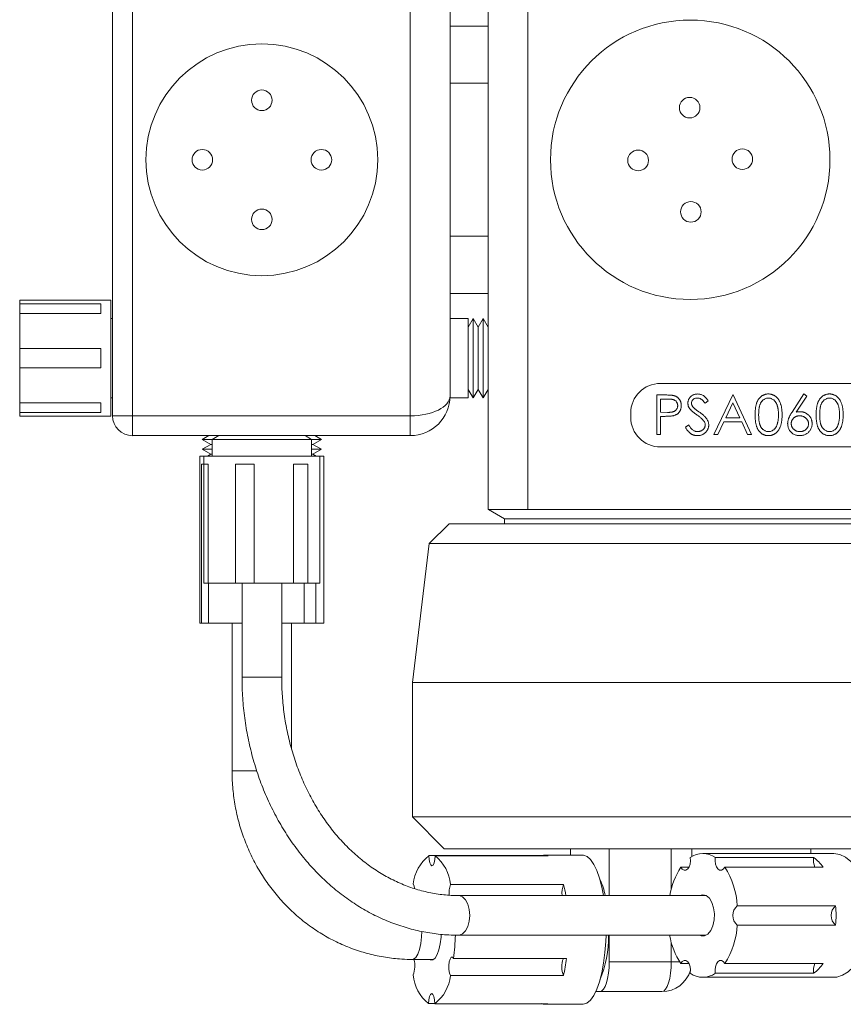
# Model space of a CAD drawing. Header units: inches. Extents: x 0.56 to 7.75, y 1.12 to 10.26.
# Tile 2 of 14: x 0.56 to 1.86, y 4.14 to 5.69. Entities that reach past the tile are written whole.
import ezdxf

# ---------------------------------------------------------------- set-up
doc = ezdxf.new("R2010")
doc.units = ezdxf.units.IN
doc.header["$MEASUREMENT"] = 0

msp = doc.modelspace()

# ---------------------------------------------------------------- linework, layer by layer
at = {"color": 7, "linetype": 'Continuous', "lineweight": 15}
for p, q in [((1.3, 4.9184), (1.3, 6.0194)), ((1.3625, 6.0194), (1.3625, 4.9184)), ((0.7087, 5.0657), (0.7087, 5.872)), ((0.74, 5.872), (0.74, 5.0657)), ((1.1775, 5.0657), (1.1775, 5.872)), ((1.24, 5.8407), (1.24, 5.5314)), ((1.3, 5.6794), (1.24, 5.6794)), ((1.24, 5.5894), (1.3, 5.5894)), ((1.24, 5.5314), (1.24, 5.4064)), ((1.24, 5.4064), (1.24, 5.2828)), ((1.3, 5.3484), (1.24, 5.3484)), ((1.24, 5.2828), (1.24, 5.2674)), ((1.24, 5.2674), (1.24, 5.097)), ((1.24, 5.2584), (1.3, 5.2584)), ((0.7062, 5.2476), (0.5625, 5.2476)), ((0.5625, 5.2419), (0.5625, 5.2476)), ((0.5625, 5.2419), (0.6905, 5.2419)), ((0.5625, 5.2419), (0.5625, 5.2267)), ((0.6905, 5.2267), (0.6905, 5.2419)), ((0.7062, 5.0651), (0.7062, 5.2476)), ((0.5625, 5.1715), (0.5625, 5.2267)), ((0.6905, 5.2267), (0.5625, 5.2267)), ((0.7087, 5.2189), (0.7062, 5.2189)), ((1.2687, 5.2189), (1.24, 5.2189)), ((1.2766, 5.2189), (1.2687, 5.2053)), ((1.2687, 5.2189), (1.2687, 5.1564)), ((1.2844, 5.2053), (1.2766, 5.2189)), ((1.2766, 5.2189), (1.2766, 5.1564)), ((1.2922, 5.2189), (1.2844, 5.2053)), ((1.3, 5.2053), (1.2922, 5.2189)), ((1.2922, 5.2189), (1.2922, 5.1564)), ((1.2844, 5.2053), (1.2844, 5.1564)), ((0.5625, 5.1715), (0.6905, 5.1715)), ((0.5625, 5.1715), (0.5625, 5.1412)), ((0.6905, 5.1412), (0.6905, 5.1715)), ((1.2687, 5.1564), (1.2687, 5.0939)), ((1.2766, 5.1564), (1.2766, 5.0939)), ((1.2844, 5.1564), (1.2844, 5.1074)), ((1.2922, 5.1564), (1.2922, 5.0939)), ((0.5625, 5.086), (0.5625, 5.1412)), ((0.6905, 5.1412), (0.5625, 5.1412)), ((2.2276, 5.1168), (1.5714, 5.1168)), ((1.2687, 5.1074), (1.2766, 5.0939)), ((1.2766, 5.0939), (1.2844, 5.1074)), ((1.2844, 5.1074), (1.2922, 5.0939)), ((1.2922, 5.0939), (1.3, 5.1074)), ((0.5625, 5.086), (0.6905, 5.086)), ((0.5625, 5.086), (0.5625, 5.0709)), ((0.6905, 5.0709), (0.6905, 5.086)), ((0.7062, 5.0939), (0.7087, 5.0939)), ((1.2399, 5.0939), (1.2687, 5.0939)), ((1.5657, 5.0986), (1.5779, 5.0986)), ((1.5657, 5.0361), (1.5657, 5.0986)), ((1.5713, 5.0921), (1.5713, 5.0713)), ((1.5827, 5.0921), (1.5713, 5.0921)), ((1.6466, 5.0896), (1.6415, 5.0857)), ((1.6554, 5.0361), (1.6851, 5.0986)), ((1.6854, 5.0864), (1.6741, 5.0625)), ((1.6851, 5.0986), (1.6859, 5.0986)), ((1.6964, 5.0625), (1.6854, 5.0864)), ((1.6859, 5.0986), (1.7147, 5.0361)), ((1.7786, 5.0716), (1.7973, 5.1002)), ((1.8016, 5.0968), (1.7851, 5.0715)), ((1.7973, 5.1002), (1.8016, 5.0968)), ((0.5625, 5.0651), (0.5625, 5.0709)), ((0.6905, 5.0709), (0.5625, 5.0709)), ((1.5245, 5.0699), (1.5245, 5.0636)), ((1.5713, 5.0713), (1.5822, 5.0712)), ((0.5625, 5.0651), (0.7062, 5.0651)), ((0.74, 5.0657), (0.7087, 5.0657)), ((0.74, 5.0657), (1.1775, 5.0657)), ((0.74, 5.0657), (0.74, 5.0345)), ((1.1775, 5.0345), (1.1775, 5.0657)), ((1.5713, 5.0649), (1.5713, 5.0361)), ((1.5758, 5.0649), (1.5713, 5.0649)), ((1.6711, 5.0561), (1.6616, 5.0361)), ((1.6994, 5.0561), (1.6711, 5.0561)), ((1.6741, 5.0625), (1.6964, 5.0625)), ((1.7086, 5.0361), (1.6994, 5.0561)), ((1.6106, 5.0481), (1.6158, 5.0513)), ((0.9393, 5.0345), (0.74, 5.0345)), ((0.8601, 5.0345), (0.85, 5.0286)), ((0.85, 5.0286), (0.8635, 5.0208)), ((0.8656, 5.0286), (0.85, 5.0286)), ((0.8758, 5.0345), (0.8656, 5.0286)), ((0.8656, 5.0286), (0.8656, 5.002)), ((0.9205, 5.0286), (0.8656, 5.0286)), ((1.0219, 5.0286), (0.9205, 5.0286)), ((0.9482, 5.0345), (0.9393, 5.0345)), ((1.1775, 5.0345), (0.9482, 5.0345)), ((1.0219, 5.0286), (1.0117, 5.0345)), ((1.0219, 5.002), (1.0219, 5.0286)), ((1.0375, 5.0286), (1.0219, 5.0286)), ((1.024, 5.0208), (1.0375, 5.0286)), ((1.0375, 5.0286), (1.0273, 5.0345)), ((1.5713, 5.0361), (1.5657, 5.0361)), ((1.6616, 5.0361), (1.6554, 5.0361)), ((1.7147, 5.0361), (1.7086, 5.0361)), ((0.8635, 5.0208), (0.85, 5.013)), ((0.85, 5.013), (0.8635, 5.0052)), ((0.8656, 5.013), (0.85, 5.013)), ((0.8656, 5.0208), (0.8635, 5.0208)), ((1.024, 5.0208), (1.0219, 5.0208)), ((1.0375, 5.013), (1.0219, 5.013)), ((1.0375, 5.013), (1.024, 5.0208)), ((1.024, 5.0052), (1.0375, 5.013)), ((1.5714, 5.0168), (2.2276, 5.0168)), ((0.8462, 5.002), (0.8462, 4.7395)), ((0.8525, 5.002), (0.8462, 5.002)), ((0.8525, 5.002), (0.8525, 4.802)), ((0.9167, 5.002), (0.8525, 5.002)), ((0.8635, 5.0052), (0.858, 5.002)), ((0.8656, 5.0052), (0.8635, 5.0052)), ((1.035, 5.002), (0.9167, 5.002)), ((1.024, 5.0052), (1.0219, 5.0052)), ((1.0295, 5.002), (1.024, 5.0052)), ((1.035, 4.802), (1.035, 5.002)), ((1.0412, 5.002), (1.035, 5.002)), ((1.0412, 4.7395), (1.0412, 5.002)), ((0.8525, 4.9895), (0.8487, 4.9895)), ((0.8487, 4.7395), (0.8487, 4.9895)), ((0.8526, 4.802), (0.8526, 4.9895)), ((0.8593, 4.9895), (0.8526, 4.9895)), ((0.8593, 4.9895), (0.8593, 4.802)), ((0.9315, 4.9895), (0.9025, 4.9895)), ((0.9025, 4.802), (0.9025, 4.9895)), ((0.9315, 4.9895), (0.9315, 4.802)), ((1.0159, 4.9895), (0.9937, 4.9895)), ((0.9937, 4.802), (0.9937, 4.9895)), ((1.0159, 4.9895), (1.0159, 4.802)), ((1.3625, 4.9184), (1.3, 4.9184)), ((1.3006, 4.9184), (1.3006, 4.9182)), ((1.3006, 4.9182), (1.3256, 4.9037)), ((1.3006, 4.9182), (2.4984, 4.9182)), ((1.3625, 4.9184), (2.4865, 4.9184)), ((1.3256, 4.9037), (1.3256, 4.8959)), ((1.3256, 4.9037), (2.4734, 4.9037)), ((1.2385, 4.8959), (1.2072, 4.8646)), ((1.2385, 4.8959), (2.5605, 4.8959)), ((1.2072, 4.8646), (1.1807, 4.6459)), ((1.2072, 4.8646), (2.5918, 4.8646)), ((0.8526, 4.802), (0.8525, 4.802)), ((0.8526, 4.802), (0.8593, 4.802)), ((0.9025, 4.802), (0.8593, 4.802)), ((0.86, 4.802), (0.86, 4.7395)), ((0.9025, 4.802), (0.9315, 4.802)), ((0.9125, 4.802), (0.9125, 4.6541)), ((0.9937, 4.802), (0.9315, 4.802)), ((0.975, 4.6541), (0.975, 4.802)), ((0.9937, 4.802), (1.0159, 4.802)), ((1.0102, 4.7395), (1.0102, 4.802)), ((1.035, 4.802), (1.0159, 4.802)), ((1.0289, 4.802), (1.0289, 4.7395)), ((0.8487, 4.7395), (0.8462, 4.7395)), ((0.8487, 4.7395), (0.86, 4.7395)), ((0.9125, 4.7395), (0.86, 4.7395)), ((0.8969, 4.7395), (0.8969, 4.5066)), ((1.0102, 4.7395), (0.975, 4.7395)), ((0.9906, 4.5413), (0.9906, 4.7395)), ((1.0102, 4.7395), (1.0289, 4.7395)), ((1.0412, 4.7395), (1.0289, 4.7395)), ((1.1807, 4.6459), (1.1807, 4.4341)), ((1.1807, 4.6459), (2.6182, 4.6459)), ((1.1807, 4.4341), (1.2307, 4.3841)), ((1.1807, 4.4341), (2.6182, 4.4341)), ((1.3846, 4.3732), (1.2067, 4.3732)), ((1.2166, 4.373), (1.3945, 4.373)), ((2.5682, 4.3841), (1.2307, 4.3841)), ((1.4486, 4.3741), (1.3893, 4.3741)), ((1.4299, 4.3841), (1.4299, 4.3741)), ((1.4906, 4.3841), (1.4906, 4.3104)), ((1.6205, 4.3716), (1.6205, 4.3841)), ((1.8444, 4.3766), (1.638, 4.3766)), ((1.8082, 4.3841), (1.8082, 4.3766)), ((1.8125, 4.3701), (1.6577, 4.3701)), ((1.6161, 4.3549), (1.6034, 4.3549)), ((1.6726, 4.3549), (1.8274, 4.3549)), ((1.4188, 4.3278), (1.2409, 4.3278)), ((1.643, 4.3104), (1.2533, 4.3104)), ((1.638, 4.3116), (1.6329, 4.3104)), ((1.8471, 4.2943), (1.6923, 4.2943)), ((1.6923, 4.2639), (1.8471, 4.2639)), ((1.2533, 4.2479), (1.643, 4.2479)), ((1.4906, 4.2479), (1.4906, 4.2061)), ((1.181, 4.2097), (1.2141, 4.2097)), ((1.4236, 4.2113), (1.2456, 4.2113)), ((1.4906, 4.2061), (1.5884, 4.2061)), ((1.6034, 4.2033), (1.6161, 4.2033)), ((1.8274, 4.2033), (1.6726, 4.2033)), ((1.6577, 4.1881), (1.8125, 4.1881)), ((1.2407, 4.1843), (1.4186, 4.1843)), ((1.638, 4.1816), (1.8444, 4.1816)), ((1.4693, 4.1591), (1.4758, 4.1591)), ((1.5735, 4.1591), (1.4758, 4.1591)), ((1.2063, 4.1402), (1.2161, 4.1402)), ((1.3941, 4.1401), (1.2161, 4.1401)), ((1.3893, 4.1391), (1.4486, 4.1391))]:
    msp.add_line(p, q, dxfattribs=at)
at = {"color": 8, "linetype": 'Continuous', "lineweight": 15}
for p, q in [((0.9125, 4.6541), (0.9614, 4.6541)), ((0.9614, 4.6541), (0.975, 4.6541)), ((0.8969, 4.5066), (0.9357, 4.5066)), ((1.5884, 4.3841), (1.5884, 4.3213)), ((1.5884, 4.237), (1.5884, 4.2061)), ((1.5884, 4.2061), (1.6015, 4.2061))]:
    msp.add_line(p, q, dxfattribs=at)
at = {"color": 7, "linetype": 'Continuous', "lineweight": 15, "flags": 128}
for points in [[(1.2067, 4.3732), (1.207, 4.3671), (1.2081, 4.3619), (1.2097, 4.3585), (1.2116, 4.3572), (1.2135, 4.3584), (1.2151, 4.3618), (1.2162, 4.3669), (1.2166, 4.373)], [(1.4816, 4.3104), (1.4791, 4.3237), (1.4755, 4.3376), (1.4713, 4.3497), (1.4665, 4.3595), (1.4614, 4.367), (1.4559, 4.3718), (1.4503, 4.374), (1.4486, 4.3741)], [(1.8444, 4.1816), (1.849, 4.182), (1.8582, 4.1848), (1.867, 4.1903), (1.8752, 4.1983), (1.8824, 4.2087), (1.8886, 4.2211), (1.8935, 4.2352), (1.897, 4.2506), (1.899, 4.2667), (1.8993, 4.2833), (1.8982, 4.2997), (1.8954, 4.3155), (1.8912, 4.3302), (1.8857, 4.3435), (1.8789, 4.355), (1.8712, 4.3642), (1.8627, 4.371), (1.8537, 4.3752), (1.8444, 4.3766), (1.8444, 4.3766)], [(1.6034, 4.3549), (1.6057, 4.3518), (1.6085, 4.3503), (1.6114, 4.3504), (1.6142, 4.3522), (1.6164, 4.3555), (1.618, 4.3599), (1.6186, 4.365), (1.6182, 4.3701)], [(1.6577, 4.3701), (1.6574, 4.365), (1.658, 4.3599), (1.6595, 4.3555), (1.6618, 4.3522), (1.6645, 4.3504), (1.6675, 4.3503), (1.6702, 4.3518), (1.6726, 4.3549)], [(1.1843, 4.3216), (1.1836, 4.3249), (1.1822, 4.3289)], [(1.6329, 4.2479), (1.6353, 4.247), (1.6407, 4.247), (1.6459, 4.2498), (1.6505, 4.2553), (1.6539, 4.2629), (1.6559, 4.2719), (1.6563, 4.2815), (1.6551, 4.291), (1.6523, 4.2994), (1.6483, 4.306), (1.6434, 4.3102), (1.638, 4.3116), (1.638, 4.3116)], [(1.2088, 4.2097), (1.2095, 4.2094), (1.2131, 4.2093), (1.2167, 4.212), (1.2199, 4.2173), (1.2226, 4.2248), (1.2247, 4.2342), (1.226, 4.245), (1.2263, 4.2494)], [(1.4486, 4.1391), (1.4498, 4.1392), (1.4555, 4.1411), (1.461, 4.1458), (1.4662, 4.1531), (1.471, 4.1628), (1.4752, 4.1747), (1.4789, 4.1885), (1.4818, 4.2039), (1.4839, 4.2205), (1.4853, 4.238), (1.4856, 4.2479)], [(1.2456, 4.2113), (1.2438, 4.2134), (1.2419, 4.2131), (1.2401, 4.2104), (1.2388, 4.2058), (1.2382, 4.2), (1.2383, 4.1939), (1.2392, 4.1884), (1.2407, 4.1843)], [(1.4758, 4.1591), (1.4787, 4.16), (1.4815, 4.1627), (1.4841, 4.167), (1.4863, 4.1729), (1.4881, 4.18), (1.4895, 4.1881), (1.4904, 4.1969), (1.4906, 4.2061)], [(1.5884, 4.2061), (1.5881, 4.1969), (1.5872, 4.1881), (1.5859, 4.18), (1.584, 4.1729), (1.5818, 4.167), (1.5792, 4.1627), (1.5764, 4.16), (1.5735, 4.1591)], [(1.6182, 4.1881), (1.6186, 4.1933), (1.618, 4.1983), (1.6164, 4.2027), (1.6142, 4.206), (1.6114, 4.2079), (1.6085, 4.208), (1.6057, 4.2064), (1.6034, 4.2033)], [(1.6726, 4.2033), (1.6702, 4.2064), (1.6675, 4.208), (1.6645, 4.2079), (1.6618, 4.206), (1.6595, 4.2027), (1.658, 4.1983), (1.6574, 4.1933), (1.6577, 4.1881)], [(1.2161, 4.1401), (1.2158, 4.1461), (1.2147, 4.1513), (1.2131, 4.1547), (1.2112, 4.156), (1.2093, 4.1548), (1.2077, 4.1514), (1.2066, 4.1463), (1.2063, 4.1402)]]:
    msp.add_lwpolyline(points, dxfattribs=at)
at = {"color": 8, "linetype": 'Continuous', "lineweight": 15, "flags": 128}
for points in [[(1.271, 4.2791), (1.2702, 4.2883), (1.2679, 4.2967), (1.2643, 4.3035), (1.2598, 4.3082), (1.2546, 4.3103), (1.2534, 4.3104)], [(1.2533, 4.2479), (1.2546, 4.248), (1.2598, 4.25), (1.2643, 4.2547), (1.2679, 4.2615), (1.2702, 4.2699), (1.271, 4.2791)], [(1.181, 4.2097), (1.1827, 4.2101), (1.1862, 4.2128), (1.1894, 4.218), (1.192, 4.2255), (1.1941, 4.2348), (1.1953, 4.2454), (1.1957, 4.254)]]:
    msp.add_lwpolyline(points, dxfattribs=at)
at = {"color": 7, "linetype": 'Continuous', "lineweight": 15}
for centre, radius in [((1.6182, 5.4689), 0.22), ((0.9437, 5.4689), 0.1825), ((0.9437, 5.5626), 0.0162), ((1.6173, 5.5509), 0.0162), ((0.85, 5.4689), 0.0162), ((1.0375, 5.4689), 0.0162), ((1.5362, 5.4679), 0.0163), ((1.7002, 5.4699), 0.0162), ((1.6192, 5.3869), 0.0162), ((0.9437, 5.3751), 0.0162)]:
    msp.add_circle(centre, radius, dxfattribs=at)
for centre, radius, start, end in [((1.5714, 5.0699), 0.0469, 90, 180), ((1.1775, 5.097), 0.0625, 270, 0), ((0.74, 5.0657), 0.0313, 180, 270), ((1.5714, 5.0636), 0.0469, 180, 270), ((1.2464, 4.3222), 0.0646, 127.9457, 174.0882), ((1.1741, 4.3209), 0.0672, 5.904, 50.8044), ((1.3893, 4.3619), 0.0123, 65.2395, 112.7117), ((1.638, 4.343), 0.0336, 53.9436, 126.0564), ((1.8361, 4.3656), 0.024, 169.2045, 206.4107), ((1.7784, 4.3219), 0.0591, 33.9938, 54.6946), ((1.7047, 4.2894), 0.1206, 147.0893, 169.9839), ((1.5652, 4.2864), 0.1274, 3.5512, 32.5388), ((1.2743, 4.3144), 0.0359, 158.0398, 185.5224), ((1.4524, 4.3143), 0.0362, 158.088, 186.2877), ((1.1859, 4.2723), 0.2395, 9.1394, 13.405), ((1.3724, 4.2874), 0.1144, 11.5811, 25.1926), ((1.7047, 4.2791), 0.0196, 129.2418, 230.7582), ((1.8595, 4.2791), 0.0196, 129.2418, 230.7582), ((1.6759, 4.2791), 0.1719, 354.9342, 5.0658), ((1.5652, 4.2718), 0.1274, 327.4611, 356.4488), ((0.9032, 4.2556), 0.3453, 352.6303, 358.7403), ((1.3064, 4.2468), 0.1833, 337.6468, 0.3183), ((1.7006, 4.2673), 0.1164, 189.5909, 213.3359), ((1.1469, 4.1993), 0.0377, 338.2974, 15.9917), ((1.45, 4.1979), 0.0342, 157.0439, 203.4345), ((1.1752, 4.2432), 0.2504, 346.4001, 352.6788), ((1.8361, 4.1926), 0.024, 153.5902, 190.7946), ((1.7784, 4.2363), 0.0591, 305.3047, 326.0071), ((1.5735, 4.2061), 0.047, 270, 343.4179), ((1.638, 4.2152), 0.0336, 233.9433, 306.0567), ((1.2487, 4.1923), 0.0672, 185.9038, 230.8046), ((1.1764, 4.191), 0.0646, 307.9457, 354.0882), ((1.3893, 4.1514), 0.0123, 245.2399, 292.7104)]:
    msp.add_arc(centre, radius, start, end, dxfattribs=at)
msp.add_ellipse((1.1775, 5.097), major_axis=(0.0625, 0), ratio=0.5, start_param=4.712389, end_param=6.283185, dxfattribs=at)
for points, knots in [([(1.5779, 5.0986), (1.5788, 5.0986), (1.5804, 5.0986), (1.5827, 5.0985), (1.5848, 5.0984), (1.5867, 5.0983), (1.5884, 5.0982), (1.5898, 5.098), (1.5911, 5.0979), (1.5918, 5.0977), (1.5922, 5.0976)], [0, 0, 0, 0, 0.176956, 0.339055, 0.486318, 0.618781, 0.735619, 0.838742, 0.926457, 1, 1, 1, 1]), ([(1.5985, 5.0818), (1.5985, 5.0823), (1.5985, 5.0833), (1.5981, 5.0847), (1.5976, 5.0861), (1.5968, 5.0874), (1.5959, 5.0886), (1.5948, 5.0896), (1.5935, 5.0905), (1.5924, 5.091), (1.5913, 5.0913), (1.5904, 5.0916), (1.5894, 5.0917), (1.5883, 5.0919), (1.5871, 5.092), (1.5857, 5.0921), (1.5843, 5.0921), (1.5833, 5.0921), (1.5827, 5.0921)], [0, 0, 0, 0, 0.070044, 0.139238, 0.208197, 0.279173, 0.349987, 0.418354, 0.48761, 0.557411, 0.59533, 0.637964, 0.685913, 0.738185, 0.796103, 0.858517, 0.926658, 1, 1, 1, 1]), ([(1.5922, 5.0976), (1.5926, 5.0975), (1.5935, 5.0973), (1.5947, 5.0968), (1.5959, 5.0962), (1.597, 5.0956), (1.598, 5.0949), (1.599, 5.0941), (1.5999, 5.0932), (1.6008, 5.0922), (1.6016, 5.0911), (1.6023, 5.09), (1.6029, 5.0888), (1.6033, 5.0875), (1.6037, 5.0862), (1.604, 5.0848), (1.6041, 5.0833), (1.6041, 5.0823), (1.6042, 5.0818)], [0, 0, 0, 0, 0.062481, 0.12349, 0.183411, 0.243153, 0.302127, 0.36171, 0.421842, 0.482932, 0.544552, 0.605681, 0.66768, 0.729984, 0.794551, 0.860346, 0.928907, 1, 1, 1, 1]), ([(1.6146, 5.0856), (1.6146, 5.0862), (1.6146, 5.0875), (1.615, 5.0895), (1.6156, 5.0913), (1.6165, 5.093), (1.6176, 5.0946), (1.6189, 5.096), (1.6204, 5.0972), (1.6221, 5.0983), (1.624, 5.0991), (1.6259, 5.0997), (1.6279, 5.1001), (1.6293, 5.1001), (1.63, 5.1002)], [0, 0, 0, 0, 0.083785, 0.16578, 0.24628, 0.327461, 0.408797, 0.489715, 0.571376, 0.655523, 0.741019, 0.826547, 0.911989, 1, 1, 1, 1]), ([(1.6181, 5.0761), (1.6178, 5.0764), (1.6172, 5.0771), (1.6165, 5.0783), (1.6159, 5.0794), (1.6154, 5.0806), (1.615, 5.0818), (1.6148, 5.0831), (1.6146, 5.0843), (1.6146, 5.0852), (1.6146, 5.0856)], [0, 0, 0, 0, 0.133507, 0.262559, 0.388264, 0.512667, 0.633722, 0.755394, 0.877553, 1, 1, 1, 1]), ([(1.6293, 5.0937), (1.6287, 5.0937), (1.6275, 5.0937), (1.6257, 5.0932), (1.6241, 5.0925), (1.6227, 5.0915), (1.6216, 5.0903), (1.6208, 5.0889), (1.6203, 5.0874), (1.6202, 5.0864), (1.6202, 5.0858)], [0, 0, 0, 0, 0.143073, 0.275903, 0.402371, 0.528414, 0.650356, 0.765895, 0.880774, 1, 1, 1, 1]), ([(1.6202, 5.0858), (1.6202, 5.0855), (1.6202, 5.0848), (1.6204, 5.0838), (1.6206, 5.0829), (1.621, 5.0819), (1.6216, 5.0809), (1.6223, 5.0799), (1.6232, 5.0788), (1.6239, 5.0781), (1.6243, 5.0778)], [0, 0, 0, 0, 0.107285, 0.214746, 0.322939, 0.434116, 0.553412, 0.686073, 0.834256, 1, 1, 1, 1]), ([(1.6415, 5.0857), (1.6412, 5.0861), (1.6407, 5.0869), (1.6398, 5.088), (1.6389, 5.0889), (1.6381, 5.0898), (1.6373, 5.0905), (1.6366, 5.0912), (1.6358, 5.0917), (1.6349, 5.0923), (1.6338, 5.0929), (1.6324, 5.0934), (1.6309, 5.0937), (1.6299, 5.0937), (1.6293, 5.0937)], [0, 0, 0, 0, 0.098469, 0.189629, 0.274184, 0.352183, 0.423199, 0.488551, 0.548473, 0.60144, 0.701198, 0.799592, 0.898545, 1, 1, 1, 1]), ([(1.63, 5.1002), (1.6307, 5.1001), (1.6322, 5.1001), (1.6343, 5.0996), (1.6364, 5.0989), (1.6381, 5.0981), (1.6394, 5.0973), (1.6404, 5.0965), (1.6414, 5.0957), (1.6424, 5.0947), (1.6434, 5.0936), (1.6445, 5.0923), (1.6456, 5.091), (1.6463, 5.0901), (1.6466, 5.0896)], [0, 0, 0, 0, 0.107233, 0.213252, 0.31883, 0.426794, 0.483646, 0.543604, 0.608308, 0.677127, 0.750686, 0.828713, 0.91219, 1, 1, 1, 1]), ([(1.7203, 5.0673), (1.7203, 5.0683), (1.7204, 5.0702), (1.7205, 5.0731), (1.7207, 5.0757), (1.721, 5.0782), (1.7213, 5.0805), (1.7218, 5.0826), (1.7223, 5.0846), (1.7229, 5.0864), (1.7236, 5.0881), (1.7244, 5.0896), (1.7253, 5.091), (1.7261, 5.0924), (1.7271, 5.0936), (1.7281, 5.0947), (1.7293, 5.0958), (1.7304, 5.0967), (1.7317, 5.0975), (1.7329, 5.0982), (1.7342, 5.0988), (1.7356, 5.0993), (1.7369, 5.0997), (1.7383, 5.1), (1.7398, 5.1001), (1.7407, 5.1002), (1.7412, 5.1002)], [0, 0, 0, 0, 0.068595, 0.133246, 0.194313, 0.251279, 0.304513, 0.354235, 0.400481, 0.443411, 0.484015, 0.523252, 0.561042, 0.5979, 0.633518, 0.668314, 0.702496, 0.736685, 0.770293, 0.803437, 0.835913, 0.86846, 0.900847, 0.933467, 0.966258, 1, 1, 1, 1]), ([(1.7414, 5.0937), (1.7407, 5.0937), (1.7393, 5.0936), (1.7373, 5.0931), (1.7353, 5.0922), (1.7338, 5.0913), (1.7326, 5.0903), (1.7318, 5.0895), (1.731, 5.0886), (1.7302, 5.0876), (1.7296, 5.0866), (1.7289, 5.0855), (1.7284, 5.0843), (1.7278, 5.083), (1.7274, 5.0816), (1.727, 5.08), (1.7267, 5.0783), (1.7264, 5.0764), (1.7262, 5.0743), (1.7261, 5.0721), (1.726, 5.0698), (1.7259, 5.0681), (1.7259, 5.0673)], [0, 0, 0, 0, 0.0603866, 0.1208832, 0.1827546, 0.247811, 0.2812991, 0.3150876, 0.3497024, 0.3848566, 0.4209662, 0.4585112, 0.4971747, 0.537602, 0.580503, 0.6274675, 0.6783882, 0.7339832, 0.7937467, 0.8577137, 0.9266979, 1, 1, 1, 1]), ([(1.7412, 5.1002), (1.7417, 5.1002), (1.7427, 5.1001), (1.7442, 5.1), (1.7456, 5.0997), (1.747, 5.0993), (1.7484, 5.0988), (1.7497, 5.0982), (1.751, 5.0975), (1.7522, 5.0967), (1.7534, 5.0957), (1.7545, 5.0947), (1.7556, 5.0935), (1.7566, 5.0923), (1.7575, 5.0909), (1.7584, 5.0894), (1.7592, 5.0878), (1.76, 5.0861), (1.7606, 5.0843), (1.7612, 5.0823), (1.7617, 5.0802), (1.7621, 5.0779), (1.7624, 5.0754), (1.7627, 5.0728), (1.7628, 5.0701), (1.7628, 5.0682), (1.7628, 5.0673)], [0, 0, 0, 0, 0.033788, 0.067194, 0.099862, 0.132567, 0.165151, 0.197913, 0.231319, 0.265083, 0.299255, 0.334399, 0.369943, 0.406284, 0.444064, 0.482998, 0.523354, 0.565537, 0.609613, 0.656391, 0.705885, 0.758325, 0.813832, 0.872795, 0.934722, 1, 1, 1, 1]), ([(1.7572, 5.0673), (1.7572, 5.0681), (1.7572, 5.0695), (1.7571, 5.0717), (1.7569, 5.0737), (1.7567, 5.0757), (1.7564, 5.0775), (1.756, 5.0792), (1.7556, 5.0809), (1.7551, 5.0824), (1.7546, 5.0838), (1.754, 5.0851), (1.7533, 5.0864), (1.7526, 5.0875), (1.7519, 5.0885), (1.751, 5.0895), (1.7502, 5.0903), (1.749, 5.0913), (1.7474, 5.0922), (1.7455, 5.0931), (1.7435, 5.0936), (1.7421, 5.0937), (1.7414, 5.0937)], [0, 0, 0, 0, 0.065681, 0.128486, 0.188175, 0.245106, 0.299448, 0.350823, 0.399942, 0.446672, 0.491255, 0.533376, 0.573853, 0.612526, 0.649597, 0.685532, 0.720106, 0.753838, 0.818925, 0.880493, 0.940311, 1, 1, 1, 1]), ([(1.8165, 5.0673), (1.8165, 5.0683), (1.8165, 5.0702), (1.8166, 5.0731), (1.8168, 5.0757), (1.8171, 5.0782), (1.8175, 5.0805), (1.818, 5.0826), (1.8185, 5.0846), (1.8191, 5.0864), (1.8198, 5.0881), (1.8206, 5.0896), (1.8214, 5.091), (1.8223, 5.0924), (1.8233, 5.0936), (1.8243, 5.0947), (1.8254, 5.0958), (1.8266, 5.0967), (1.8278, 5.0975), (1.8291, 5.0982), (1.8304, 5.0988), (1.8317, 5.0993), (1.8331, 5.0997), (1.8345, 5.1), (1.8359, 5.1001), (1.8369, 5.1002), (1.8374, 5.1002)], [0, 0, 0, 0, 0.068595, 0.133246, 0.194313, 0.251279, 0.304513, 0.354235, 0.400481, 0.443411, 0.484015, 0.523252, 0.561042, 0.5979, 0.633518, 0.668314, 0.702496, 0.736685, 0.770293, 0.803437, 0.835913, 0.86846, 0.900847, 0.933467, 0.966258, 1, 1, 1, 1]), ([(1.8376, 5.0937), (1.8369, 5.0937), (1.8355, 5.0936), (1.8335, 5.0931), (1.8315, 5.0922), (1.8299, 5.0913), (1.8287, 5.0903), (1.8279, 5.0895), (1.8271, 5.0886), (1.8264, 5.0876), (1.8257, 5.0866), (1.8251, 5.0855), (1.8245, 5.0843), (1.824, 5.083), (1.8235, 5.0816), (1.8232, 5.08), (1.8228, 5.0783), (1.8226, 5.0764), (1.8224, 5.0743), (1.8222, 5.0721), (1.8221, 5.0698), (1.8221, 5.0681), (1.8221, 5.0673)], [0, 0, 0, 0, 0.0603866, 0.1208832, 0.1827546, 0.247811, 0.2812991, 0.3150876, 0.3497024, 0.3848566, 0.4209662, 0.4585112, 0.4971747, 0.537602, 0.580503, 0.6274675, 0.6783882, 0.7339832, 0.7937467, 0.8577137, 0.9266979, 1, 1, 1, 1]), ([(1.8374, 5.1002), (1.8379, 5.1002), (1.8389, 5.1001), (1.8403, 5.1), (1.8418, 5.0997), (1.8431, 5.0993), (1.8445, 5.0988), (1.8458, 5.0982), (1.8471, 5.0975), (1.8484, 5.0967), (1.8496, 5.0957), (1.8507, 5.0947), (1.8518, 5.0935), (1.8528, 5.0923), (1.8537, 5.0909), (1.8546, 5.0894), (1.8554, 5.0878), (1.8561, 5.0861), (1.8568, 5.0843), (1.8574, 5.0823), (1.8579, 5.0802), (1.8583, 5.0779), (1.8586, 5.0754), (1.8588, 5.0728), (1.8589, 5.0701), (1.8589, 5.0682), (1.859, 5.0673)], [0, 0, 0, 0, 0.033788, 0.067194, 0.099862, 0.132567, 0.165151, 0.197913, 0.231319, 0.265083, 0.299255, 0.334399, 0.369943, 0.406284, 0.444064, 0.482998, 0.523354, 0.565537, 0.609613, 0.656391, 0.705885, 0.758325, 0.813832, 0.872795, 0.934722, 1, 1, 1, 1]), ([(1.8533, 5.0673), (1.8533, 5.0681), (1.8533, 5.0695), (1.8532, 5.0717), (1.8531, 5.0737), (1.8528, 5.0757), (1.8525, 5.0775), (1.8522, 5.0792), (1.8518, 5.0809), (1.8513, 5.0824), (1.8507, 5.0838), (1.8501, 5.0851), (1.8495, 5.0864), (1.8488, 5.0875), (1.848, 5.0885), (1.8472, 5.0895), (1.8463, 5.0903), (1.8452, 5.0913), (1.8436, 5.0922), (1.8416, 5.0931), (1.8396, 5.0936), (1.8383, 5.0937), (1.8376, 5.0937)], [0, 0, 0, 0, 0.0656812, 0.1284865, 0.1881751, 0.2451061, 0.2994484, 0.3508229, 0.3999417, 0.4466717, 0.4912545, 0.5333763, 0.5738528, 0.6125263, 0.6495971, 0.685532, 0.7201058, 0.7538377, 0.8189254, 0.8804935, 0.9403113, 1, 1, 1, 1]), ([(1.5822, 5.0712), (1.5828, 5.0712), (1.5838, 5.0712), (1.5853, 5.0712), (1.5867, 5.0713), (1.5879, 5.0714), (1.5891, 5.0716), (1.5902, 5.0718), (1.5911, 5.072), (1.5922, 5.0724), (1.5934, 5.0729), (1.5947, 5.0738), (1.5958, 5.0748), (1.5968, 5.076), (1.5976, 5.0773), (1.5981, 5.0787), (1.5985, 5.0802), (1.5985, 5.0813), (1.5985, 5.0818)], [0, 0, 0, 0, 0.072538, 0.140034, 0.202496, 0.260575, 0.313228, 0.361583, 0.404878, 0.444127, 0.5164, 0.586507, 0.655085, 0.724384, 0.793974, 0.861638, 0.930111, 1, 1, 1, 1]), ([(1.6042, 5.0818), (1.6041, 5.0813), (1.6041, 5.0803), (1.604, 5.0788), (1.6037, 5.0774), (1.6033, 5.0761), (1.6029, 5.0748), (1.6023, 5.0736), (1.6016, 5.0725), (1.6008, 5.0714), (1.6, 5.0704), (1.599, 5.0695), (1.598, 5.0687), (1.5969, 5.068), (1.5957, 5.0674), (1.5944, 5.0668), (1.5931, 5.0663), (1.5922, 5.0661), (1.5917, 5.0659)], [0, 0, 0, 0, 0.070119, 0.137192, 0.202016, 0.264631, 0.326117, 0.38601, 0.445812, 0.505298, 0.564633, 0.624283, 0.683902, 0.743953, 0.805388, 0.868388, 0.933084, 1, 1, 1, 1]), ([(1.6283, 5.0676), (1.6276, 5.068), (1.6264, 5.0689), (1.6246, 5.0702), (1.6231, 5.0715), (1.6217, 5.0726), (1.6205, 5.0736), (1.6195, 5.0745), (1.6187, 5.0753), (1.6183, 5.0758), (1.6181, 5.0761)], [0, 0, 0, 0, 0.181535, 0.347082, 0.495568, 0.628357, 0.74552, 0.845831, 0.930782, 1, 1, 1, 1]), ([(1.6243, 5.0778), (1.6244, 5.0776), (1.6248, 5.0773), (1.6254, 5.0769), (1.6261, 5.0763), (1.6271, 5.0756), (1.6282, 5.0747), (1.6296, 5.0738), (1.6311, 5.0727), (1.6321, 5.0719), (1.6327, 5.0715)], [0, 0, 0, 0, 0.052594, 0.124952, 0.218094, 0.333502, 0.468789, 0.624938, 0.801683, 1, 1, 1, 1]), ([(1.6327, 5.0715), (1.6334, 5.071), (1.6347, 5.0701), (1.6366, 5.0687), (1.6383, 5.0672), (1.6398, 5.0659), (1.6412, 5.0646), (1.6424, 5.0633), (1.6434, 5.0621), (1.6445, 5.0605), (1.6457, 5.0585), (1.6467, 5.0562), (1.6473, 5.0538), (1.6474, 5.0522), (1.6474, 5.0514)], [0, 0, 0, 0, 0.096972, 0.187773, 0.272396, 0.351321, 0.424335, 0.491909, 0.554233, 0.611268, 0.716348, 0.81454, 0.908495, 1, 1, 1, 1]), ([(1.7716, 5.0535), (1.7716, 5.0541), (1.7717, 5.0554), (1.772, 5.0574), (1.7725, 5.0595), (1.773, 5.0612), (1.7736, 5.0626), (1.7741, 5.0638), (1.7746, 5.0649), (1.7753, 5.0662), (1.776, 5.0675), (1.7768, 5.0688), (1.7777, 5.0702), (1.7783, 5.0712), (1.7786, 5.0716)], [0, 0, 0, 0, 0.097818, 0.199726, 0.305276, 0.415811, 0.474472, 0.537274, 0.603657, 0.674299, 0.749834, 0.828598, 0.912378, 1, 1, 1, 1]), ([(1.7851, 5.0715), (1.7862, 5.0717), (1.7883, 5.072), (1.7905, 5.0721), (1.7915, 5.0721)], [0, 0, 0, 0, 0.512659, 1, 1, 1, 1]), ([(1.7915, 5.0721), (1.7922, 5.0721), (1.7934, 5.0721), (1.7953, 5.0718), (1.797, 5.0714), (1.7987, 5.0708), (1.8003, 5.07), (1.8019, 5.0691), (1.8033, 5.068), (1.8047, 5.0668), (1.806, 5.0654), (1.8071, 5.064), (1.808, 5.0624), (1.8088, 5.0608), (1.8093, 5.0591), (1.8098, 5.0573), (1.81, 5.0555), (1.8101, 5.0542), (1.8101, 5.0536)], [0, 0, 0, 0, 0.065231, 0.128405, 0.190067, 0.250943, 0.311546, 0.372863, 0.435024, 0.499072, 0.563091, 0.62551, 0.68668, 0.747283, 0.808563, 0.870742, 0.934341, 1, 1, 1, 1]), ([(1.5917, 5.0659), (1.5913, 5.0658), (1.5904, 5.0657), (1.589, 5.0655), (1.5874, 5.0653), (1.5855, 5.0652), (1.5834, 5.065), (1.5811, 5.065), (1.5785, 5.0649), (1.5767, 5.0649), (1.5758, 5.0649)], [0, 0, 0, 0, 0.0751731, 0.1647463, 0.2680169, 0.3859119, 0.5177895, 0.663691, 0.8244132, 1, 1, 1, 1]), ([(1.6396, 5.0576), (1.6393, 5.0579), (1.6387, 5.0587), (1.6377, 5.0598), (1.6365, 5.061), (1.6352, 5.0622), (1.6337, 5.0635), (1.632, 5.0648), (1.6302, 5.0662), (1.629, 5.0671), (1.6283, 5.0676)], [0, 0, 0, 0, 0.0902792, 0.1895299, 0.2991979, 0.4189259, 0.5483763, 0.6881364, 0.8390835, 1, 1, 1, 1]), ([(1.6418, 5.0515), (1.6418, 5.052), (1.6417, 5.053), (1.6413, 5.0546), (1.6406, 5.0561), (1.6399, 5.0571), (1.6396, 5.0576)], [0, 0, 0, 0, 0.2347234, 0.4771583, 0.7285563, 1, 1, 1, 1]), ([(1.7412, 5.0345), (1.7407, 5.0345), (1.7398, 5.0345), (1.7383, 5.0346), (1.7369, 5.0349), (1.7356, 5.0353), (1.7342, 5.0358), (1.7329, 5.0364), (1.7317, 5.0371), (1.7305, 5.0379), (1.7293, 5.0388), (1.7282, 5.0398), (1.7272, 5.0409), (1.7262, 5.0422), (1.7253, 5.0435), (1.7245, 5.045), (1.7237, 5.0465), (1.723, 5.0482), (1.7224, 5.05), (1.7218, 5.052), (1.7214, 5.0541), (1.721, 5.0564), (1.7207, 5.0589), (1.7205, 5.0615), (1.7204, 5.0644), (1.7203, 5.0663), (1.7203, 5.0673)], [0, 0, 0, 0, 0.033787, 0.066622, 0.099285, 0.131361, 0.163585, 0.196104, 0.228902, 0.262158, 0.295991, 0.330218, 0.36506, 0.400951, 0.43762, 0.475708, 0.515381, 0.556414, 0.599765, 0.646424, 0.696431, 0.749782, 0.806573, 0.867436, 0.931887, 1, 1, 1, 1]), ([(1.7259, 5.0673), (1.7259, 5.0665), (1.726, 5.0649), (1.7261, 5.0625), (1.7262, 5.0603), (1.7264, 5.0583), (1.7267, 5.0564), (1.727, 5.0547), (1.7274, 5.0531), (1.7278, 5.0517), (1.7284, 5.0504), (1.7289, 5.0492), (1.7295, 5.048), (1.7302, 5.047), (1.731, 5.046), (1.7317, 5.0451), (1.7326, 5.0443), (1.7338, 5.0434), (1.7354, 5.0424), (1.7373, 5.0415), (1.7394, 5.041), (1.7407, 5.0409), (1.7414, 5.0409)], [0, 0, 0, 0, 0.072951, 0.141584, 0.205926, 0.265301, 0.320597, 0.371817, 0.41879, 0.461699, 0.502134, 0.540804, 0.578181, 0.614297, 0.649678, 0.684299, 0.718359, 0.752081, 0.817652, 0.879722, 0.939966, 1, 1, 1, 1]), ([(1.7628, 5.0673), (1.7628, 5.0663), (1.7628, 5.0645), (1.7627, 5.0617), (1.7624, 5.0592), (1.7621, 5.0567), (1.7617, 5.0545), (1.7612, 5.0524), (1.7607, 5.0504), (1.76, 5.0485), (1.7593, 5.0469), (1.7585, 5.0453), (1.7576, 5.0438), (1.7567, 5.0424), (1.7557, 5.0411), (1.7546, 5.04), (1.7534, 5.0389), (1.7522, 5.038), (1.751, 5.0372), (1.7497, 5.0364), (1.7484, 5.0358), (1.747, 5.0353), (1.7456, 5.0349), (1.7442, 5.0347), (1.7427, 5.0345), (1.7417, 5.0345), (1.7412, 5.0345)], [0, 0, 0, 0, 0.065063, 0.126773, 0.185516, 0.240765, 0.29298, 0.34225, 0.388919, 0.432776, 0.474628, 0.514775, 0.553606, 0.591426, 0.628028, 0.663804, 0.698984, 0.733591, 0.767628, 0.801208, 0.834264, 0.866981, 0.89972, 0.932702, 0.966176, 1, 1, 1, 1]), ([(1.7548, 5.0516), (1.755, 5.0522), (1.7554, 5.0533), (1.7559, 5.055), (1.7563, 5.0569), (1.7566, 5.0588), (1.7569, 5.0608), (1.7571, 5.0629), (1.7572, 5.0651), (1.7572, 5.0666), (1.7572, 5.0673)], [0, 0, 0, 0, 0.110588, 0.224542, 0.342503, 0.464324, 0.590756, 0.722227, 0.858843, 1, 1, 1, 1]), ([(1.7904, 5.0657), (1.7899, 5.0657), (1.789, 5.0657), (1.7876, 5.0655), (1.7863, 5.0652), (1.7851, 5.0648), (1.7839, 5.0643), (1.7828, 5.0637), (1.7818, 5.0629), (1.7809, 5.0621), (1.78, 5.0612), (1.7793, 5.0602), (1.7786, 5.0591), (1.7781, 5.0581), (1.7777, 5.0569), (1.7774, 5.0557), (1.7773, 5.0545), (1.7772, 5.0537), (1.7772, 5.0533)], [0, 0, 0, 0, 0.070599, 0.137901, 0.203196, 0.26679, 0.329106, 0.390654, 0.452653, 0.515748, 0.577926, 0.63893, 0.698351, 0.757296, 0.816394, 0.876267, 0.936817, 1, 1, 1, 1]), ([(1.8045, 5.0533), (1.8045, 5.0537), (1.8044, 5.0545), (1.8042, 5.0557), (1.8039, 5.0569), (1.8035, 5.0581), (1.8029, 5.0591), (1.8021, 5.0602), (1.8013, 5.0612), (1.8003, 5.0621), (1.7993, 5.0629), (1.7982, 5.0637), (1.797, 5.0643), (1.7958, 5.0648), (1.7945, 5.0652), (1.7932, 5.0655), (1.7918, 5.0657), (1.7908, 5.0657), (1.7904, 5.0657)], [0, 0, 0, 0, 0.061138, 0.119994, 0.178225, 0.236256, 0.294929, 0.354716, 0.41673, 0.480664, 0.545832, 0.609758, 0.672971, 0.736017, 0.799839, 0.864775, 0.931088, 1, 1, 1, 1]), ([(1.8374, 5.0345), (1.8369, 5.0345), (1.8359, 5.0345), (1.8345, 5.0346), (1.8331, 5.0349), (1.8317, 5.0353), (1.8304, 5.0358), (1.8291, 5.0364), (1.8278, 5.0371), (1.8266, 5.0379), (1.8255, 5.0388), (1.8244, 5.0398), (1.8233, 5.0409), (1.8224, 5.0422), (1.8215, 5.0435), (1.8206, 5.045), (1.8198, 5.0465), (1.8191, 5.0482), (1.8185, 5.05), (1.818, 5.052), (1.8175, 5.0541), (1.8171, 5.0564), (1.8168, 5.0589), (1.8166, 5.0615), (1.8165, 5.0644), (1.8165, 5.0663), (1.8165, 5.0673)], [0, 0, 0, 0, 0.033787, 0.066622, 0.099285, 0.131361, 0.163585, 0.196104, 0.228902, 0.262158, 0.295991, 0.330218, 0.36506, 0.400951, 0.43762, 0.475708, 0.515381, 0.556414, 0.599765, 0.646424, 0.696431, 0.749782, 0.806573, 0.867436, 0.931887, 1, 1, 1, 1]), ([(1.8221, 5.0673), (1.8221, 5.0665), (1.8221, 5.0649), (1.8222, 5.0625), (1.8224, 5.0603), (1.8226, 5.0583), (1.8228, 5.0564), (1.8232, 5.0547), (1.8235, 5.0531), (1.824, 5.0517), (1.8245, 5.0504), (1.8251, 5.0492), (1.8257, 5.048), (1.8264, 5.047), (1.8271, 5.046), (1.8279, 5.0451), (1.8287, 5.0443), (1.8299, 5.0434), (1.8315, 5.0424), (1.8335, 5.0415), (1.8355, 5.041), (1.8369, 5.0409), (1.8376, 5.0409)], [0, 0, 0, 0, 0.072951, 0.141584, 0.205926, 0.265301, 0.320597, 0.371817, 0.41879, 0.461699, 0.502134, 0.540804, 0.578181, 0.614297, 0.649678, 0.684299, 0.718359, 0.752081, 0.817652, 0.879722, 0.939966, 1, 1, 1, 1]), ([(1.859, 5.0673), (1.8589, 5.0663), (1.8589, 5.0645), (1.8588, 5.0617), (1.8586, 5.0592), (1.8583, 5.0567), (1.8579, 5.0545), (1.8574, 5.0524), (1.8568, 5.0504), (1.8562, 5.0485), (1.8554, 5.0469), (1.8546, 5.0453), (1.8538, 5.0438), (1.8528, 5.0424), (1.8518, 5.0411), (1.8507, 5.04), (1.8496, 5.0389), (1.8484, 5.038), (1.8471, 5.0372), (1.8459, 5.0364), (1.8445, 5.0358), (1.8432, 5.0353), (1.8418, 5.0349), (1.8403, 5.0347), (1.8389, 5.0345), (1.8379, 5.0345), (1.8374, 5.0345)], [0, 0, 0, 0, 0.065063, 0.126773, 0.185516, 0.240765, 0.29298, 0.34225, 0.388919, 0.432776, 0.474628, 0.514775, 0.553606, 0.591426, 0.628028, 0.663804, 0.698984, 0.733591, 0.767628, 0.801208, 0.834264, 0.866981, 0.89972, 0.932702, 0.966176, 1, 1, 1, 1]), ([(1.851, 5.0516), (1.8512, 5.0522), (1.8516, 5.0533), (1.852, 5.055), (1.8524, 5.0569), (1.8528, 5.0588), (1.853, 5.0608), (1.8532, 5.0629), (1.8533, 5.0651), (1.8533, 5.0666), (1.8533, 5.0673)], [0, 0, 0, 0, 0.110588, 0.224542, 0.342503, 0.464324, 0.590756, 0.722227, 0.858843, 1, 1, 1, 1]), ([(1.6296, 5.0345), (1.6291, 5.0345), (1.6282, 5.0345), (1.6268, 5.0346), (1.6254, 5.0349), (1.6241, 5.0352), (1.6228, 5.0357), (1.6216, 5.0362), (1.6203, 5.0368), (1.6191, 5.0376), (1.618, 5.0384), (1.6169, 5.0394), (1.6157, 5.0406), (1.6147, 5.0418), (1.6136, 5.0432), (1.6125, 5.0447), (1.6115, 5.0464), (1.6109, 5.0475), (1.6106, 5.0481)], [0, 0, 0, 0, 0.057208, 0.113696, 0.169178, 0.224159, 0.27872, 0.333794, 0.389241, 0.445822, 0.503704, 0.564294, 0.627975, 0.695038, 0.765373, 0.839611, 0.917538, 1, 1, 1, 1]), ([(1.6158, 5.0513), (1.6163, 5.0505), (1.6173, 5.0489), (1.6188, 5.0468), (1.6205, 5.0449), (1.6222, 5.0435), (1.6239, 5.0423), (1.6258, 5.0415), (1.6276, 5.041), (1.6289, 5.0409), (1.6296, 5.0409)], [0, 0, 0, 0, 0.1590043, 0.3046461, 0.4385469, 0.5623223, 0.6774325, 0.7868974, 0.8936109, 1, 1, 1, 1]), ([(1.6296, 5.0409), (1.6301, 5.0409), (1.6312, 5.0409), (1.6328, 5.0412), (1.6344, 5.0416), (1.6358, 5.0423), (1.6372, 5.0431), (1.6384, 5.044), (1.6395, 5.045), (1.6403, 5.0462), (1.641, 5.0475), (1.6415, 5.0488), (1.6417, 5.0501), (1.6418, 5.051), (1.6418, 5.0515)], [0, 0, 0, 0, 0.091264, 0.18093, 0.270088, 0.360156, 0.448343, 0.532666, 0.613834, 0.693982, 0.772716, 0.849335, 0.923967, 1, 1, 1, 1]), ([(1.6474, 5.0514), (1.6474, 5.0508), (1.6474, 5.0497), (1.6471, 5.0481), (1.6467, 5.0465), (1.6461, 5.045), (1.6454, 5.0435), (1.6445, 5.0421), (1.6434, 5.0407), (1.6422, 5.0395), (1.6409, 5.0383), (1.6395, 5.0373), (1.638, 5.0364), (1.6365, 5.0357), (1.6348, 5.0351), (1.6331, 5.0347), (1.6314, 5.0345), (1.6302, 5.0345), (1.6296, 5.0345)], [0, 0, 0, 0, 0.061484, 0.121775, 0.18092, 0.240256, 0.300114, 0.361146, 0.423501, 0.488669, 0.553954, 0.617581, 0.680238, 0.742187, 0.804663, 0.868259, 0.93302, 1, 1, 1, 1]), ([(1.7414, 5.0409), (1.7421, 5.0409), (1.7435, 5.0409), (1.7455, 5.0415), (1.7475, 5.0423), (1.749, 5.0433), (1.7502, 5.0442), (1.751, 5.045), (1.7518, 5.0459), (1.7525, 5.0469), (1.7532, 5.0479), (1.7538, 5.0491), (1.7544, 5.0503), (1.7547, 5.0512), (1.7548, 5.0516)], [0, 0, 0, 0, 0.112813, 0.225394, 0.339595, 0.459675, 0.521735, 0.583926, 0.648174, 0.713881, 0.781004, 0.851451, 0.924051, 1, 1, 1, 1]), ([(1.7905, 5.0345), (1.7897, 5.0345), (1.788, 5.0345), (1.7856, 5.035), (1.7832, 5.0358), (1.781, 5.0369), (1.7789, 5.0382), (1.7771, 5.0399), (1.7754, 5.0417), (1.7741, 5.0439), (1.773, 5.0461), (1.7722, 5.0485), (1.7717, 5.051), (1.7717, 5.0526), (1.7716, 5.0535)], [0, 0, 0, 0, 0.084335, 0.167052, 0.249566, 0.33274, 0.415915, 0.497828, 0.580373, 0.6646, 0.749467, 0.83251, 0.915639, 1, 1, 1, 1]), ([(1.7772, 5.0533), (1.7772, 5.0528), (1.7773, 5.052), (1.7775, 5.0508), (1.7778, 5.0496), (1.7782, 5.0485), (1.7788, 5.0474), (1.7795, 5.0464), (1.7803, 5.0454), (1.7812, 5.0445), (1.7822, 5.0436), (1.7833, 5.0429), (1.7844, 5.0423), (1.7856, 5.0418), (1.7868, 5.0414), (1.7881, 5.0411), (1.7895, 5.0409), (1.7904, 5.0409), (1.7908, 5.0409)], [0, 0, 0, 0, 0.061842, 0.121262, 0.180746, 0.239231, 0.298308, 0.358183, 0.420359, 0.484792, 0.549938, 0.613718, 0.676681, 0.739154, 0.8022, 0.86674, 0.93205, 1, 1, 1, 1]), ([(1.8101, 5.0536), (1.8101, 5.0527), (1.81, 5.051), (1.8095, 5.0485), (1.8087, 5.0461), (1.8076, 5.0439), (1.8063, 5.0418), (1.8046, 5.04), (1.8027, 5.0383), (1.8005, 5.037), (1.7982, 5.0358), (1.7957, 5.035), (1.7932, 5.0345), (1.7914, 5.0345), (1.7905, 5.0345)], [0, 0, 0, 0, 0.0859479, 0.1691252, 0.2503991, 0.3322897, 0.4133643, 0.4941723, 0.5760217, 0.660757, 0.7457831, 0.8300436, 0.9140275, 1, 1, 1, 1]), ([(1.7908, 5.0409), (1.7913, 5.0409), (1.7922, 5.0409), (1.7936, 5.0411), (1.7949, 5.0414), (1.7961, 5.0418), (1.7973, 5.0423), (1.7984, 5.0429), (1.7995, 5.0436), (1.8005, 5.0445), (1.8014, 5.0454), (1.8022, 5.0464), (1.8029, 5.0474), (1.8035, 5.0485), (1.8039, 5.0496), (1.8042, 5.0508), (1.8044, 5.052), (1.8045, 5.0528), (1.8045, 5.0533)], [0, 0, 0, 0, 0.067962, 0.133283, 0.197835, 0.260892, 0.323377, 0.38635, 0.449638, 0.514795, 0.57924, 0.641814, 0.701359, 0.760727, 0.819222, 0.878716, 0.938147, 1, 1, 1, 1]), ([(1.8376, 5.0409), (1.8383, 5.0409), (1.8396, 5.0409), (1.8417, 5.0415), (1.8436, 5.0423), (1.8452, 5.0433), (1.8463, 5.0442), (1.8472, 5.045), (1.8479, 5.0459), (1.8487, 5.0469), (1.8493, 5.0479), (1.85, 5.0491), (1.8505, 5.0503), (1.8508, 5.0512), (1.851, 5.0516)], [0, 0, 0, 0, 0.112813, 0.225394, 0.339595, 0.459675, 0.521735, 0.583926, 0.648174, 0.713881, 0.781004, 0.851451, 0.924051, 1, 1, 1, 1]), ([(0.9125, 4.6541), (0.9125, 4.6484), (0.9127, 4.6322), (0.9146, 4.6054), (0.9188, 4.5741), (0.925, 4.5433), (0.9333, 4.5131), (0.9434, 4.4838), (0.9555, 4.4555), (0.9694, 4.4284), (0.9851, 4.4026), (1.0024, 4.3784), (1.0212, 4.3559), (1.0415, 4.3352), (1.063, 4.3164), (1.0858, 4.2997), (1.1095, 4.2852), (1.1341, 4.273), (1.1595, 4.2631), (1.1854, 4.2556), (1.2116, 4.2505), (1.2344, 4.2482), (1.2483, 4.2479), (1.2533, 4.2479)], [0, 0, 0, 0, 0.026897, 0.076875, 0.126868, 0.176867, 0.226869, 0.276872, 0.326872, 0.376862, 0.426833, 0.476777, 0.526679, 0.576526, 0.626302, 0.675992, 0.725583, 0.775067, 0.824438, 0.8737, 0.922865, 0.97195, 1, 1, 1, 1]), ([(1.2533, 4.3104), (1.2495, 4.3104), (1.2378, 4.3106), (1.2184, 4.3127), (1.1952, 4.3176), (1.1724, 4.3248), (1.1502, 4.3345), (1.1288, 4.3464), (1.1083, 4.3604), (1.0888, 4.3766), (1.0704, 4.3947), (1.0534, 4.4146), (1.0378, 4.4362), (1.0237, 4.4594), (1.0112, 4.4839), (1.0005, 4.5097), (0.9915, 4.5364), (0.9844, 4.5641), (0.9792, 4.5923), (0.976, 4.6205), (0.975, 4.6412), (0.975, 4.6522), (0.975, 4.6541)], [0, 0, 0, 0, 0.026886, 0.081455, 0.136002, 0.190448, 0.244743, 0.298859, 0.35279, 0.406546, 0.460147, 0.513619, 0.566986, 0.620274, 0.673502, 0.726687, 0.779842, 0.832976, 0.886095, 0.939202, 0.989503, 1, 1, 1, 1]), ([(0.8969, 4.5066), (0.8969, 4.5015), (0.8971, 4.4874), (0.8994, 4.4643), (0.9042, 4.4377), (0.9114, 4.4116), (0.9208, 4.3863), (0.9324, 4.362), (0.946, 4.339), (0.9616, 4.3173), (0.979, 4.2972), (0.9981, 4.2788), (1.0188, 4.2624), (1.0407, 4.2479), (1.0638, 4.2357), (1.0879, 4.2257), (1.1128, 4.218), (1.1382, 4.2127), (1.161, 4.2101), (1.1753, 4.2098), (1.181, 4.2097)], [0, 0, 0, 0, 0.033002, 0.091262, 0.149538, 0.207811, 0.266072, 0.324313, 0.382527, 0.440706, 0.498842, 0.55693, 0.614963, 0.672937, 0.730853, 0.78871, 0.846512, 0.904266, 0.96198, 1, 1, 1, 1])]:
    msp.add_open_spline(points, degree=3, knots=knots, dxfattribs=at)

doc.saveas('drawing.dxf')
